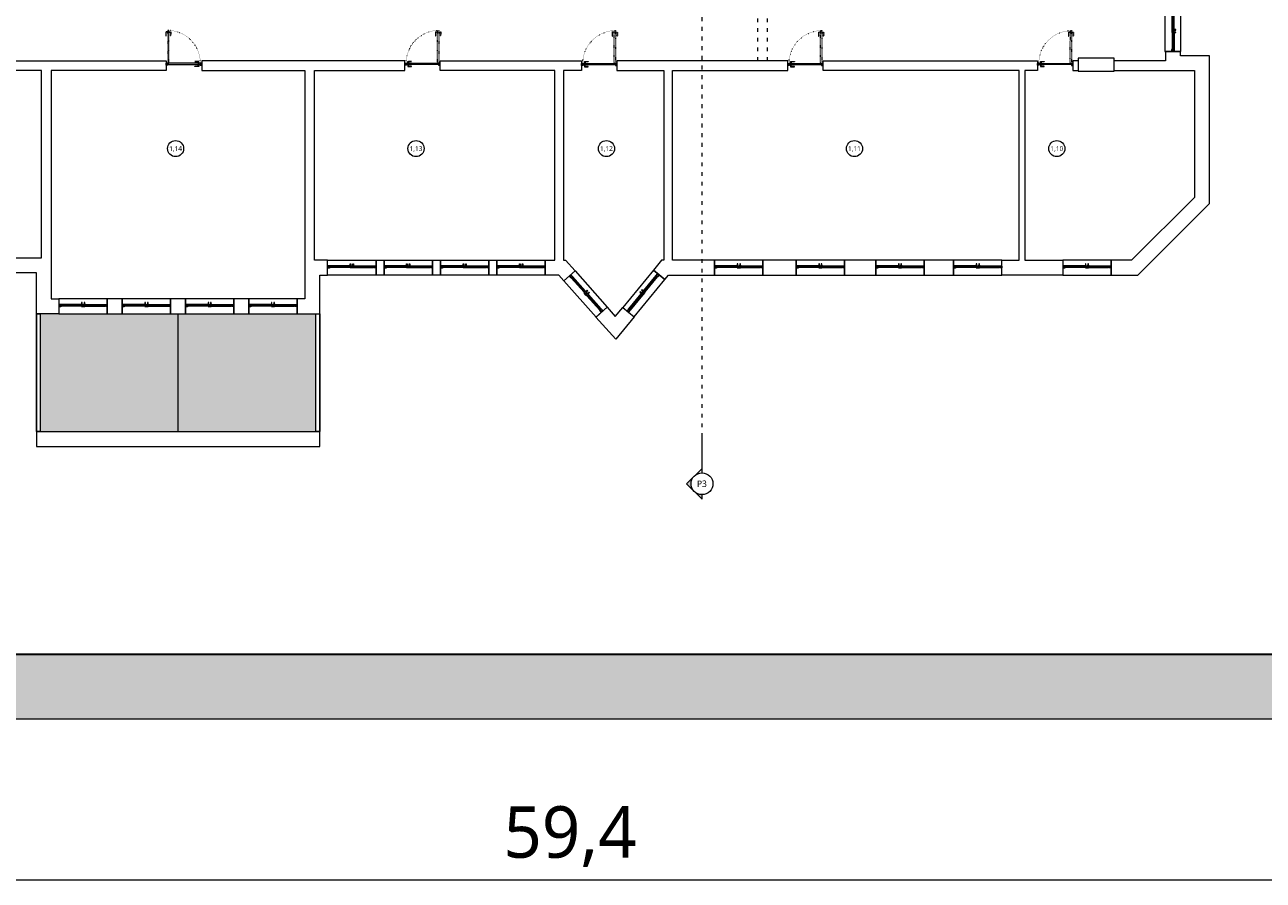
# Model space of a CAD drawing. Header units: millimetres. Extents: x -221 to 149158, y -114258 to 0.
# Tile 111 of 219: x 97584 to 101427, y -68003 to -65350. Entities that reach past the tile are written whole.
import ezdxf
from ezdxf.enums import TextEntityAlignment as Align

# ---------------------------------------------------------------- set-up
doc = ezdxf.new("R2010")
doc.units = ezdxf.units.MM
doc.linetypes.add('ACAD_ISO03W100', pattern=[30, 12, -18])
doc.linetypes.add('ACAD_ISO07W100', pattern=[3, 0, -3])
doc.layers.get('0').update_dxf_attribs({"lineweight": 0})
for name, color, linetype, lineweight in [('A-opisram.ART', 250, 'Continuous', 0), ('opis..KF', 250, 'Continuous', 15), ('stolarka_arch', 250, 'Continuous', 5), ('wyp dach..KF', 250, 'Continuous', 0), ('ściana pro..KF', 222, 'Continuous', 30), ('ściany ist..KF', 61, 'Continuous', 5)]:
    doc.layers.add(name, color=color, linetype=linetype, lineweight=lineweight)
doc.layers.add('A-pomocram.ART', color=254, linetype='Continuous', lineweight=0, plot=False)
doc.layers.add('A-wymram.ART', color=10, linetype='Continuous', lineweight=5, plot=False)
doc.layers.add('A-przekrycieram.ART', color=7, linetype='Continuous', lineweight=0, true_color=0xffffff)
doc.layers.add('instalacje_arch', color=7, linetype='Continuous', lineweight=30, true_color=0xd60000)
doc.styles.add('ARCH', font='segoeuil.ttf')
doc.dimstyles.new('RAMKA', dxfattribs={"dimscale": 20, "dimtxt": 4, "dimasz": 3, "dimexe": 5, "dimexo": 3, "dimgap": 1, "dimtad": 1, "dimdec": 1, "dimlfac": 0.01, "dimtxsty": 'ARCH', "dimblk": 'ARCHTICK', "dimcen": 0, "dimclrd": 256, "dimclre": 256, "dimclrt": 256, "dimadec": 0, "dimazin": 0, "dimtfac": 1, "dimtdec": 1, "dimtofl": 0, "dimtmove": 1, "dimatfit": 3, "dimfxl": 10, "dimfxlon": 1, "dimlwd": 0, "dimlwe": 0, "dimarcsym": 0})

# ---------------------------------------------------------------- blocks, each defined once
blk = doc.blocks.new('*U650')
at = {"layer": 'stolarka_arch', "linetype": 'ACAD_ISO03W100', "lineweight": 0, "ltscale": 0.1}
for points in [[(3.5, 97), (-1.5, 97), (-1.5, 85), (-0.5, 85), (-0.5, 95), (3.5, 95)], [(3.5, 98), (3.5, 94), (4.5, 94), (4.5, 98)], [(4.5, 102), (4.5, 0), (8.5, 0), (8.5, 102)], [(9.5, 98), (9.5, 94), (8.5, 94), (8.5, 98)], [(9.5, 97), (14.5, 97), (14.5, 85), (13.5, 85), (13.5, 95), (9.5, 95)]]:
    blk.add_lwpolyline(points, close=True, dxfattribs=at)
at = {"layer": 'stolarka_arch'}
for points in [[(5, -4), (5, -6), (0, -6), (0, 0), (4, 0), (4, -4), (5, -4)], [(106, 0), (4, 0), (4, -4), (106, -4)], [(101, 1), (101, 6), (89, 6), (89, 5), (99, 5), (99, 1)], [(102, 1), (98, 1), (98, 0), (102, 0)], [(105, -4), (105, -6), (110, -6), (110, 0), (106, 0), (106, -4), (105, -4)], [(101, -5), (101, -10), (89, -10), (89, -9), (99, -9), (99, -5)], [(102, -5), (98, -5), (98, -4), (102, -4)]]:
    blk.add_lwpolyline(points, close=True, dxfattribs=at)
blk.add_circle((4, 0.5), 0.5, dxfattribs=at)
at = {"layer": 'stolarka_arch', "linetype": 'ACAD_ISO07W100', "lineweight": 0, "ltscale": 0.5}
blk.add_arc((4, 0), 102, 0, 89.6506, dxfattribs=at)
blk = doc.blocks.new('*U1031')
at = {"layer": 'stolarka_arch', "lineweight": 0}
blk.add_lwpolyline([(0, 0), (138.4, 0), (138.4, -50), (0, -50)], close=True, dxfattribs=at)
at = {"layer": 'stolarka_arch'}
for points in [[(0, -22), (6, -22), (6, -23), (3, -23), (3, -28), (0, -28)], [(3, -23), (8, -23), (8, -29), (2, -29), (2, -28), (3, -28)], [(8, -26), (68, -26), (68, -23), (8, -23)], [(8, -26), (68, -26), (68, -29), (8, -29)], [(73, -23), (68, -23), (68, -29), (74, -29), (74, -28), (73, -28)], [(73, -30), (69, -30), (69, -29), (73, -29)], [(70, -22), (80, -22), (80, -23), (77, -23), (77, -28), (73, -28), (73, -23), (70, -23)], [(72, -35), (70, -35), (70, -30), (72, -30)], [(77, -23), (82, -23), (82, -29), (76, -29), (76, -28), (77, -28)], [(81, -30), (77, -30), (77, -29), (81, -29)], [(80, -35), (78, -35), (78, -30), (80, -30)], [(130.4, -26), (82, -26), (82, -23), (130.4, -23)], [(130.4, -26), (82, -26), (82, -29), (130.4, -29)], [(135.4, -23), (130.4, -23), (130.4, -29), (136.4, -29), (136.4, -28), (135.4, -28)], [(138.4, -22), (132.4, -22), (132.4, -23), (135.4, -23), (135.4, -28), (138.4, -28)]]:
    blk.add_lwpolyline(points, close=True, dxfattribs=at)
blk = doc.blocks.new('*U975')
at = {"layer": 'stolarka_arch', "lineweight": 0}
blk.add_lwpolyline([(0, 0), (150, 0), (150, -46.1), (0, -46.1)], close=True, dxfattribs=at)
at = {"layer": 'stolarka_arch'}
for points in [[(0, -22), (6, -22), (6, -23), (3, -23), (3, -28), (0, -28)], [(3, -23), (8, -23), (8, -29), (2, -29), (2, -28), (3, -28)], [(8, -26), (68, -26), (68, -23), (8, -23)], [(8, -26), (68, -26), (68, -29), (8, -29)], [(73, -23), (68, -23), (68, -29), (74, -29), (74, -28), (73, -28)], [(73, -30), (69, -30), (69, -29), (73, -29)], [(70, -22), (80, -22), (80, -23), (77, -23), (77, -28), (73, -28), (73, -23), (70, -23)], [(72, -35), (70, -35), (70, -30), (72, -30)], [(77, -23), (82, -23), (82, -29), (76, -29), (76, -28), (77, -28)], [(81, -30), (77, -30), (77, -29), (81, -29)], [(80, -35), (78, -35), (78, -30), (80, -30)], [(142, -26), (82, -26), (82, -23), (142, -23)], [(142, -26), (82, -26), (82, -29), (142, -29)], [(147, -23), (142, -23), (142, -29), (148, -29), (148, -28), (147, -28)], [(150, -22), (144, -22), (144, -23), (147, -23), (147, -28), (150, -28)]]:
    blk.add_lwpolyline(points, close=True, dxfattribs=at)
blk = doc.blocks.new('*U998')
at = {"layer": 'stolarka_arch', "lineweight": 0}
blk.add_lwpolyline([(0, 0), (150, 0), (150, -46), (0, -46)], close=True, dxfattribs=at)
at = {"layer": 'stolarka_arch'}
for points in [[(0, -22), (6, -22), (6, -23), (3, -23), (3, -28), (0, -28)], [(3, -23), (8, -23), (8, -29), (2, -29), (2, -28), (3, -28)], [(8, -26), (68, -26), (68, -23), (8, -23)], [(8, -26), (68, -26), (68, -29), (8, -29)], [(73, -23), (68, -23), (68, -29), (74, -29), (74, -28), (73, -28)], [(73, -30), (69, -30), (69, -29), (73, -29)], [(70, -22), (80, -22), (80, -23), (77, -23), (77, -28), (73, -28), (73, -23), (70, -23)], [(72, -35), (70, -35), (70, -30), (72, -30)], [(77, -23), (82, -23), (82, -29), (76, -29), (76, -28), (77, -28)], [(81, -30), (77, -30), (77, -29), (81, -29)], [(80, -35), (78, -35), (78, -30), (80, -30)], [(142, -26), (82, -26), (82, -23), (142, -23)], [(142, -26), (82, -26), (82, -29), (142, -29)], [(147, -23), (142, -23), (142, -29), (148, -29), (148, -28), (147, -28)], [(150, -22), (144, -22), (144, -23), (147, -23), (147, -28), (150, -28)]]:
    blk.add_lwpolyline(points, close=True, dxfattribs=at)
blk = doc.blocks.new('*U1060')
at = {"layer": 'stolarka_arch', "lineweight": 0}
blk.add_lwpolyline([(0, 0), (150, 0), (150, -46), (0, -46)], close=True, dxfattribs=at)
at = {"layer": 'stolarka_arch'}
for points in [[(0, -22), (6, -22), (6, -23), (3, -23), (3, -28), (0, -28)], [(3, -23), (8, -23), (8, -29), (2, -29), (2, -28), (3, -28)], [(8, -26), (68, -26), (68, -23), (8, -23)], [(8, -26), (68, -26), (68, -29), (8, -29)], [(73, -23), (68, -23), (68, -29), (74, -29), (74, -28), (73, -28)], [(73, -30), (69, -30), (69, -29), (73, -29)], [(70, -22), (80, -22), (80, -23), (77, -23), (77, -28), (73, -28), (73, -23), (70, -23)], [(72, -35), (70, -35), (70, -30), (72, -30)], [(77, -23), (82, -23), (82, -29), (76, -29), (76, -28), (77, -28)], [(81, -30), (77, -30), (77, -29), (81, -29)], [(80, -35), (78, -35), (78, -30), (80, -30)], [(142, -26), (82, -26), (82, -23), (142, -23)], [(142, -26), (82, -26), (82, -29), (142, -29)], [(147, -23), (142, -23), (142, -29), (148, -29), (148, -28), (147, -28)], [(150, -22), (144, -22), (144, -23), (147, -23), (147, -28), (150, -28)]]:
    blk.add_lwpolyline(points, close=True, dxfattribs=at)
blk = doc.blocks.new('*U999')
at = {"layer": 'stolarka_arch', "lineweight": 0}
blk.add_lwpolyline([(0, 0), (150, 0), (150, -46), (0, -46)], close=True, dxfattribs=at)
at = {"layer": 'stolarka_arch'}
for points in [[(0, -22), (6, -22), (6, -23), (3, -23), (3, -28), (0, -28)], [(3, -23), (8, -23), (8, -29), (2, -29), (2, -28), (3, -28)], [(8, -26), (68, -26), (68, -23), (8, -23)], [(8, -26), (68, -26), (68, -29), (8, -29)], [(73, -23), (68, -23), (68, -29), (74, -29), (74, -28), (73, -28)], [(73, -30), (69, -30), (69, -29), (73, -29)], [(70, -22), (80, -22), (80, -23), (77, -23), (77, -28), (73, -28), (73, -23), (70, -23)], [(72, -35), (70, -35), (70, -30), (72, -30)], [(77, -23), (82, -23), (82, -29), (76, -29), (76, -28), (77, -28)], [(81, -30), (77, -30), (77, -29), (81, -29)], [(80, -35), (78, -35), (78, -30), (80, -30)], [(142, -26), (82, -26), (82, -23), (142, -23)], [(142, -26), (82, -26), (82, -29), (142, -29)], [(147, -23), (142, -23), (142, -29), (148, -29), (148, -28), (147, -28)], [(150, -22), (144, -22), (144, -23), (147, -23), (147, -28), (150, -28)]]:
    blk.add_lwpolyline(points, close=True, dxfattribs=at)
blk = doc.blocks.new('*U985')
at = {"layer": 'stolarka_arch', "lineweight": 0}
blk.add_lwpolyline([(0, 0), (150, 0), (150, -46), (0, -46)], close=True, dxfattribs=at)
at = {"layer": 'stolarka_arch'}
for points in [[(0, -22), (6, -22), (6, -23), (3, -23), (3, -28), (0, -28)], [(3, -23), (8, -23), (8, -29), (2, -29), (2, -28), (3, -28)], [(8, -26), (68, -26), (68, -23), (8, -23)], [(8, -26), (68, -26), (68, -29), (8, -29)], [(73, -23), (68, -23), (68, -29), (74, -29), (74, -28), (73, -28)], [(73, -30), (69, -30), (69, -29), (73, -29)], [(70, -22), (80, -22), (80, -23), (77, -23), (77, -28), (73, -28), (73, -23), (70, -23)], [(72, -35), (70, -35), (70, -30), (72, -30)], [(77, -23), (82, -23), (82, -29), (76, -29), (76, -28), (77, -28)], [(81, -30), (77, -30), (77, -29), (81, -29)], [(80, -35), (78, -35), (78, -30), (80, -30)], [(142, -26), (82, -26), (82, -23), (142, -23)], [(142, -26), (82, -26), (82, -29), (142, -29)], [(147, -23), (142, -23), (142, -29), (148, -29), (148, -28), (147, -28)], [(150, -22), (144, -22), (144, -23), (147, -23), (147, -28), (150, -28)]]:
    blk.add_lwpolyline(points, close=True, dxfattribs=at)
blk = doc.blocks.new('nr pom')
at = {"layer": 'opis..KF', "lineweight": 20}
blk.add_circle((0, 0), 25, dxfattribs=at)
at = {"layer": 'opis..KF', "style": 'ARCH'}
blk.add_attdef('00', text='', height=15, dxfattribs=at).set_placement((0, 0), align=Align.MIDDLE_CENTER)
blk = doc.blocks.new('*U1228')
at = {"layer": 'instalacje_arch', "lineweight": 20, "true_color": 0xf4ee51}
h = blk.add_hatch(color=41, dxfattribs=at)
h.dxf.hatch_style = 1
h.paths.add_polyline_path([(0, 33.8), (0, 47.7), (-23.9, 23.9, -0.198912)])
h.paths.add_polyline_path([(-47.7, 0), (-23.9, -23.9, -0.198912), (-33.8, 0, -0.198912), (-23.9, 23.9)])
h = blk.add_hatch(color=41, dxfattribs=at)
h.dxf.hatch_style = 1
h.paths.add_polyline_path([(-23.9, -4262.5), (0, -4286.4), (0, -4272.4, -0.198912)])
h.paths.add_polyline_path([(-23.9, -4262.5, -0.198912), (-33.8, -4238.7, -0.198912), (-23.9, -4214.8), (-47.7, -4238.7)])
at = {"layer": 'instalacje_arch', "color": 41, "linetype": 'ACAD_ISO03W100', "lineweight": 9, "true_color": 0xf4ee51}
blk.add_line((0, -4093.7), (0, -145), dxfattribs=at)
at = {"layer": 'instalacje_arch', "color": 41, "lineweight": 20, "true_color": 0xf4ee51}
for points in [[(0, -33.8), (0, -47.7), (-47.7, 0), (0, 47.7), (0, 33.8)], [(0, -45), (0, -145)], [(0, -4193.7), (0, -4093.7)], [(0, -4204.9), (0, -4190.9), (-47.7, -4238.7), (0, -4286.4), (0, -4272.4)]]:
    blk.add_lwpolyline(points, dxfattribs=at)
for centre in [(0, 0), (0, -4238.7)]:
    blk.add_circle(centre, 33.8, dxfattribs=at)
at = {"layer": 'instalacje_arch', "color": 41, "true_color": 0xf4ee51, "style": 'ARCH'}
for tag, p in [('P1', (0, 0)), ('P2', (0, -4238.7))]:
    blk.add_attdef(tag, text='', height=20, rotation=180, dxfattribs=at).set_placement(p, align=Align.MIDDLE_CENTER)
blk = doc.blocks.new('_ArchTick')
at = {"color": 0, "linetype": 'ByBlock', "const_width": 0.15}
blk.add_lwpolyline([(-0.5, -0.5), (0.5, 0.5)], dxfattribs=at)
blk = doc.blocks.new('*D1638')
at = {"layer": 'A-wymram.ART', "linetype": 'Continuous', "lineweight": 0, "transparency": 16777216}
for p, q in [((0, -60), (0, -350)), ((5940, -60), (5940, -350)), ((5940, -250), (0, -250))]:
    blk.add_line(p, q, dxfattribs=at)
at = {"layer": 'Defpoints', "color": 0, "lineweight": 40, "transparency": 16777216}
for p in [(0, 0), (5940, 0), (0, -250)]:
    blk.add_point(p, dxfattribs=at)
at = {"layer": 'A-wymram.ART', "lineweight": 0, "transparency": 16777216, "xscale": 60, "yscale": 60, "zscale": 60, "rotation": 180}
blk.add_blockref('_ArchTick', (0, -250), dxfattribs=at)
at = {"layer": 'A-wymram.ART', "lineweight": 0, "transparency": 16777216, "xscale": 60, "yscale": 60, "zscale": 60}
blk.add_blockref('_ArchTick', (5940, -250), dxfattribs=at)
at = {"layer": 'A-wymram.ART', "transparency": 16777216, "insert": (2970, -182.4), "char_height": 80, "attachment_point": 5, "style": 'ARCH'}
blk.add_mtext('59,4', dxfattribs=at)
blk = doc.blocks.new('*U1674')
at = {"layer": 'A-przekrycieram.ART'}
h = blk.add_hatch(color=256, dxfattribs=at)
h.dxf.hatch_style = 1
h.paths.add_polyline_path([(0, 4200), (5940, 4200), (5940, 0), (0, 0)])
h.paths.add_polyline_path([(200, 4100), (5840, 4100), (5840, 100), (200, 100)], flags=16)
at = {"layer": 'A-opisram.ART', "lineweight": 30}
blk.add_lwpolyline([(200, 4100), (5840, 4100), (5840, 100), (200, 100)], close=True, dxfattribs=at)
at = {"layer": 'A-pomocram.ART'}
blk.add_lwpolyline([(0, 4200), (5940, 4200), (5940, 0), (0, 0)], close=True, dxfattribs=at)
at = {"layer": 'A-wymram.ART'}
dim = blk.add_linear_dim(base=(0, -250), p1=(5940, 0), p2=(0, 0), dimstyle='RAMKA', dxfattribs=at)
dim.commit()
dim.dimension.update_dxf_attribs({"geometry": '*D1638', "text_midpoint": (2970, -182.41)})

msp = doc.modelspace()

# ---------------------------------------------------------------- hatches: boundary and pattern name
at = {"layer": 'wyp dach..KF', "lineweight": 5, "true_color": 0x646464}
h = msp.add_hatch(color=251, dxfattribs=at)
h.dxf.hatch_style = 1
h.paths.add_polyline_path([(97631.99, -66611.08), (98059.42, -66611.08), (98059.42, -66246), (97631.99, -66246)])
at = {"layer": 'wyp dach..KF', "lineweight": 5, "true_color": 0xc8c8c8}
h = msp.add_hatch(color=9, dxfattribs=at)
h.dxf.hatch_style = 1
h.paths.add_polyline_path([(98059.49, -66611.08), (98486.99, -66611.08), (98486.99, -66246.04), (98059.49, -66246.04)])

# ---------------------------------------------------------------- linework, layer by layer
at = {"linetype": 'ACAD_ISO03W100'}
for p, q in [((99857.95, -64339.99), (99857.95, -65461.99)), ((99887.95, -64339.99), (99887.95, -65461.99))]:
    msp.add_line(p, q, dxfattribs=at)
at = {"layer": 'ściana pro..KF', "lineweight": 9}
msp.add_line((98059.49, -66611.08), (98059.42, -66245.99), dxfattribs=at)
for points in [[(97619.99, -66245.99), (97619.99, -66658.08), (98498.99, -66658.08), (98498.99, -66245.99)], [(97619.99, -66245.99), (97619.99, -66611.08), (98498.99, -66611.08), (98498.99, -66245.99)], [(97619.99, -66245.99), (97631.99, -66245.99), (97631.99, -66611.08), (97619.99, -66611.08), (97619.99, -66245.99)], [(98486.99, -66246.04), (98498.99, -66246.04), (98498.99, -66611.13), (98486.99, -66611.13), (98486.99, -66246.04)]]:
    msp.add_lwpolyline(points, dxfattribs=at)
at = {"layer": 'ściany ist..KF', "linetype": 'ByBlock'}
for points in [[(100954.82, -66126), (101037.46, -66126), (101259.95, -65904.08), (101259.95, -65445.51), (101169.95, -65445.51), (101169.95, -65432.5), (101123.95, -65432.5), (101123.95, -65461.99), (100963.95, -65461.99), (100963.95, -65453.49), (100852.95, -65453.49), (100852.95, -65461.99), (100836.39, -65461.99), (100836.39, -65492), (100852.95, -65492), (100852.95, -65493.99), (100963.95, -65493.99), (100963.95, -65492), (101213.95, -65491.51), (101213.95, -65884.99), (101018.44, -66080), (100954.82, -66080), (100954.82, -66126)], [(97301.57, -65492), (97301.57, -65461.99), (98020.65, -65461.99), (98022.84, -65461.99), (98022.84, -65492), (97665.99, -65492), (97665.99, -66200), (97689.99, -66200), (97689.99, -66246), (97619.99, -66246), (97619.99, -66118.94), (97547.75, -66118.95), (97547.75, -66072.95), (97635.99, -66072.95), (97635.99, -65492), (97301.57, -65492)], [(98428.99, -66246), (98498.99, -66246), (98499.1, -66126), (98523.75, -66126), (98523.75, -66080), (98483.37, -66080), (98483.37, -65492), (98763.13, -65492), (98763.13, -65461.99), (98132.84, -65461.99), (98132.84, -65492), (98452.99, -65492), (98452.99, -66200), (98428.99, -66200), (98428.99, -66246)], [(98873.13, -65492), (98873.13, -65461.99), (99311.37, -65461.99), (99311.37, -65492), (99255.37, -65492), (99255.37, -66080), (99261.68, -66080), (99291.3, -66113.4), (99256.67, -66143.83), (99241.01, -66126.02), (99199.07, -66126.02), (99199.07, -66080.02), (99228.37, -66080.01), (99228.37, -65492), (98873.13, -65492)], [(99534.69, -66110.66), (99570.04, -66139.85), (99581.46, -66126), (99724.54, -66126), (99724.54, -66080), (99594.09, -66080), (99594.09, -65492), (99951.32, -65492), (99951.32, -65461.99), (99421.4, -65461.99), (99421.4, -65492), (99567.09, -65492), (99567.09, -66080), (99559.76, -66080), (99534.54, -66110.54)], [(100616.02, -66126), (100616.02, -66080), (100669.09, -66080), (100669.09, -65492), (100061.38, -65492), (100061.38, -65461.99), (100726.39, -65461.99), (100726.39, -65492), (100686.95, -65491.99), (100686.95, -66080), (100804.82, -66080), (100804.82, -66126), (100616.02, -66126)], [(99474.65, -66255.62), (99417.45, -66325.04), (99356.36, -66256.22), (99390.83, -66225.66), (99416.17, -66254.25), (99439.18, -66226.33), (99474.73, -66255.68)]]:
    msp.add_lwpolyline(points, dxfattribs=at)
for points in [[(100852.95, -65493.99), (100963.95, -65493.99), (100963.95, -65453.49), (100852.95, -65453.49)], [(98698.86, -66126), (98673.75, -66126), (98673.75, -66080), (98698.86, -66080)], [(98873.97, -66126.01), (98848.86, -66126.01), (98848.86, -66080.01), (98873.97, -66080.01)], [(99049.07, -66126.02), (99023.97, -66126.02), (99023.97, -66080.02), (99049.07, -66080.02)], [(99874.54, -66126), (99977.45, -66126), (99977.45, -66080), (99874.54, -66080)], [(100127.45, -66126), (100224.61, -66126), (100224.61, -66080), (100127.45, -66080)], [(100374.61, -66126), (100466.02, -66126), (100466.02, -66080), (100374.61, -66080)], [(97839.99, -66246), (97886.32, -66246), (97886.32, -66200), (97839.99, -66200)], [(98036.32, -66246), (98082.65, -66246), (98082.65, -66200), (98036.32, -66200)], [(98232.65, -66246), (98278.98, -66246), (98278.98, -66200), (98232.65, -66200)]]:
    msp.add_lwpolyline(points, close=True, dxfattribs=at)

# ---------------------------------------------------------------- block references
at = {"xscale": 2, "yscale": 2, "zscale": 2}
msp.add_blockref('*U1674', (93336.03, -67503.22), dxfattribs=at)
at = {"layer": 'instalacje_arch'}
ref = msp.add_blockref('*U1228', (99685.31, -62534.67), dxfattribs=at)
ref.add_attrib('P2', 'P3', dxfattribs={"color": 41, "true_color": 0xf4ee51, "height": 20, "style": 'ARCH'}).set_placement((99685.06, -66773.33), align=Align.MIDDLE_CENTER)
ref.add_attrib('P1', 'P3', dxfattribs={"color": 41, "true_color": 0xf4ee51, "height": 20, "style": 'ARCH'}).set_placement((99685.06, -62534.67), align=Align.MIDDLE_CENTER)
at = {"layer": 'opis..KF', "color": 30}
for p, values in [((98051.92, -65733.71), {'00': '1,14'}), ((98797.9, -65733.71), {'00': '1,13'}), ((99388.87, -65733.71), {'00': '1,12'}), ((100158.36, -65733.71), {'00': '1,11'}), ((100786.3, -65733.71), {'00': '1,10'})]:
    msp.add_blockref('nr pom', p, dxfattribs=at).add_auto_attribs(values)
at = {"layer": 'stolarka_arch', "color": 5, "xscale": -1}
for name, p, rotation in [('*U1031', (101121.11, -65294.12), 89.99999457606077), ('*U975', (99474.73, -66255.68), 230.4541582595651)]:
    msp.add_blockref(name, p, dxfattribs=dict(at, rotation=rotation))
at = {"layer": 'stolarka_arch'}
msp.add_blockref('*U650', (98022.84, -65469.06), dxfattribs=at)
at = {"layer": 'stolarka_arch', "xscale": -1}
for p in [(98873.13, -65469.06), (99421.4, -65469.63), (100061.37, -65469.63)]:
    msp.add_blockref('*U650', p, dxfattribs=at)
for name, p, rotation in [('*U650', (100836.39, -65469.9), 359.723656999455), ('*U985', (99724.54, -66126), 180), ('*U985', (99977.45, -66126), 180), ('*U985', (100224.61, -66126), 180), ('*U985', (100466.02, -66126), 180), ('*U985', (100804.82, -66126), 180), ('*U985', (97689.99, -66246), 180), ('*U985', (97886.32, -66246), 180), ('*U985', (98082.65, -66246), 180), ('*U985', (98278.98, -66246), 180)]:
    msp.add_blockref(name, p, dxfattribs=dict(at, rotation=rotation))
at = {"layer": 'stolarka_arch', "rotation": 180}
for name, p in [('*U1060', (98673.75, -66126.02)), ('*U998', (98848.86, -66126.02)), ('*U998', (99023.97, -66126.03)), ('*U999', (99199.07, -66126.02))]:
    msp.add_blockref(name, p, dxfattribs=at)
at = {"layer": 'stolarka_arch', "color": 5, "rotation": 131.5985958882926}
msp.add_blockref('*U975', (99356.41, -66256.18), dxfattribs=at)

doc.saveas('drawing.dxf')
